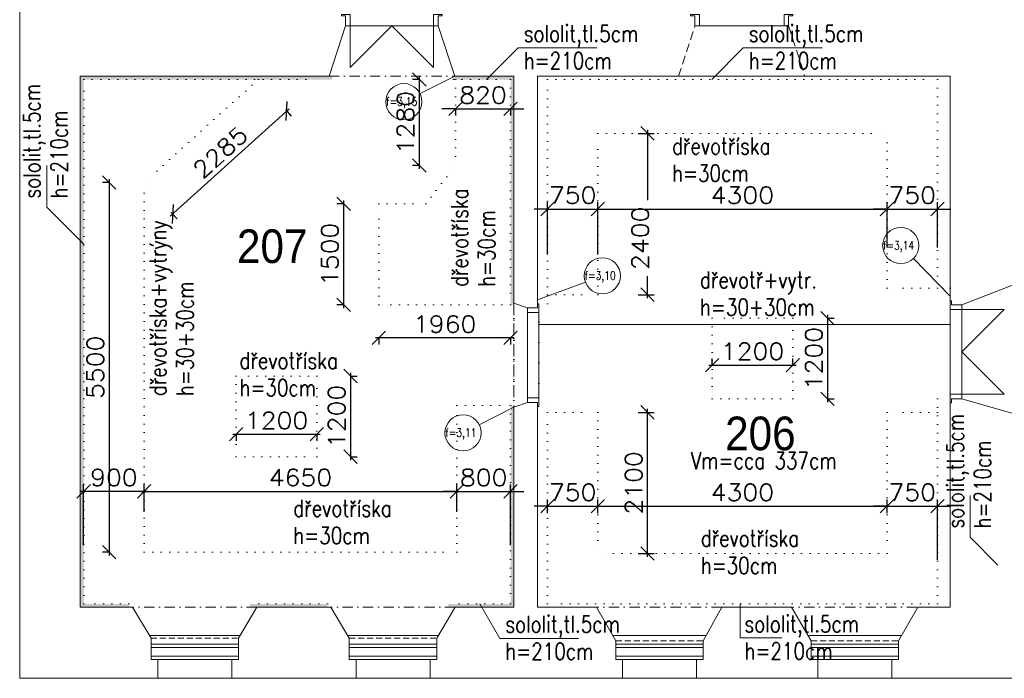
# Model space of a CAD drawing. Header units: millimetres. Extents: x 51292 to 288261, y 1680 to 40825.
# Tile 1 of 10: x 52996 to 67641, y 11564 to 21360. Entities that reach past the tile are written whole.
import ezdxf

# ---------------------------------------------------------------- set-up
doc = ezdxf.new("R2010")
doc.units = ezdxf.units.MM
for name, pattern in [('TEČKOVANÁ', [6.35, 0, -6.35]), ('ČERCHOVANÁ', [25.4, 12.7, -6.35, 0, -6.35]), ('ČÁRKOVANÁ', [19.05, 12.7, -6.35])]:
    doc.linetypes.add(name, pattern=pattern)
for name, color, linetype, lineweight in [('Bourání', 6, 'TEČKOVANÁ', 13), ('Koty', 1, 'Continuous', 13), ('Okna', 150, 'Continuous', 13), ('Tenká', 7, 'Continuous', 13), ('Text', 40, 'Continuous', 13), ('výšky fabionů', 84, 'Continuous', 13), ('Čerch', 140, 'ČERCHOVANÁ', 13)]:
    doc.layers.add(name, color=color, linetype=linetype, lineweight=lineweight)
doc.styles.add('ARIAL100', font='arial.ttf', dxfattribs={"width": 0.9})
doc.styles.add('ROMANS100', font='romans.shx', dxfattribs={"width": 0.8})
doc.styles.add('Tom1', font='romans.shx', dxfattribs={"width": 1.1})
doc.dimstyles.new('Tom1-100', dxfattribs={"dimtxt": 250, "dimasz": 200, "dimexe": 100, "dimexo": 600, "dimgap": 80, "dimtad": 1, "dimdec": 0, "dimrnd": 5, "dimzin": 1, "dimtxsty": 'Tom1', "dimblk": 'OBLIQUE', "dimcen": 0.09, "dimdle": 50, "dimadec": 0, "dimazin": 0, "dimtfac": 1, "dimtdec": 0, "dimtix": 1, "dimtmove": 2, "dimatfit": 1, "dimldrblk": 'OBLIQUE', "dimfxl": 0, "dimarcsym": 0})

# ---------------------------------------------------------------- blocks, each defined once
blk = doc.blocks.new('_Oblique')
at = {"color": 0, "linetype": 'ByBlock', "lineweight": -2}
blk.add_line((-0.5, -0.5), (0.5, 0.5), dxfattribs=at)
blk = doc.blocks.new('*D19')
at = {"layer": 'Defpoints', "color": 0, "transparency": 16777216}
for p in [(58337, 17120), (60297, 17120), (58337, 16627)]:
    blk.add_point(p, dxfattribs=at)
at = {"layer": 'Koty', "color": 0, "lineweight": -2, "transparency": 16777216}
for p, q in [((60347, 16627), (58287, 16627)), ((58337, 16627), (58337, 16527)), ((60297, 16627), (60297, 16527))]:
    blk.add_line(p, q, dxfattribs=at)
at = {"layer": 'Koty', "color": 0, "lineweight": -2, "transparency": 16777216, "xscale": 200, "yscale": 200, "zscale": 200, "rotation": 180}
blk.add_blockref('_Oblique', (58337, 16627), dxfattribs=at)
at = {"layer": 'Koty', "color": 0, "lineweight": -2, "transparency": 16777216, "xscale": 200, "yscale": 200, "zscale": 200}
blk.add_blockref('_Oblique', (60297, 16627), dxfattribs=at)
at = {"layer": 'Koty', "color": 0, "transparency": 16777216, "insert": (59317, 16832), "char_height": 250, "attachment_point": 5, "style": 'Tom1'}
blk.add_mtext('1960', dxfattribs=at)
blk = doc.blocks.new('*D20')
at = {"layer": 'Defpoints', "color": 0, "transparency": 16777216}
for p in [(57815, 18620), (58337, 18620), (58337, 17120)]:
    blk.add_point(p, dxfattribs=at)
at = {"layer": 'Koty', "color": 0, "lineweight": -2, "transparency": 16777216}
for p, q in [((57815, 18620), (57715, 18620)), ((57815, 17070), (57815, 18670)), ((57815, 17120), (57715, 17120))]:
    blk.add_line(p, q, dxfattribs=at)
at = {"layer": 'Koty', "color": 0, "lineweight": -2, "transparency": 16777216, "xscale": 200, "yscale": 200, "zscale": 200}
for p, rotation in [((57815, 18620), 90), ((57815, 17120), 270)]:
    blk.add_blockref('_Oblique', p, dxfattribs=dict(at, rotation=rotation))
at = {"layer": 'Koty', "color": 0, "transparency": 16777216, "insert": (57610, 17870), "char_height": 250, "attachment_point": 5, "rotation": 90, "style": 'Tom1'}
blk.add_mtext('1500', dxfattribs=at)
blk = doc.blocks.new('*D21')
at = {"layer": 'Defpoints', "color": 0, "transparency": 16777216}
for p in [(59477, 20470), (58940, 19190), (59477, 19190)]:
    blk.add_point(p, dxfattribs=at)
at = {"layer": 'Koty', "color": 0, "lineweight": -2, "transparency": 16777216}
for p, q in [((58940, 20520), (58940, 19140)), ((58940, 20470), (58840, 20470)), ((58940, 19190), (58840, 19190))]:
    blk.add_line(p, q, dxfattribs=at)
at = {"layer": 'Koty', "color": 0, "lineweight": -2, "transparency": 16777216, "xscale": 200, "yscale": 200, "zscale": 200}
for p, rotation in [((58940, 20470), 90), ((58940, 19190), 270)]:
    blk.add_blockref('_Oblique', p, dxfattribs=dict(at, rotation=rotation))
at = {"layer": 'Koty', "color": 0, "transparency": 16777216, "insert": (58735, 19830), "char_height": 250, "attachment_point": 5, "rotation": 90, "style": 'Tom1'}
blk.add_mtext('1280', dxfattribs=at)
blk = doc.blocks.new('*D22')
at = {"layer": 'Defpoints', "color": 0, "transparency": 16777216}
for p in [(56546, 20470), (56967, 20002), (54847, 18940)]:
    blk.add_point(p, dxfattribs=at)
at = {"layer": 'Koty', "color": 0, "lineweight": -2, "transparency": 16777216}
for p, q in [((55232, 18439), (57005, 20035)), ((56948, 20024), (57034, 19927)), ((55249, 18494), (55336, 18398))]:
    blk.add_line(p, q, dxfattribs=at)
at = {"layer": 'Koty', "color": 0, "lineweight": -2, "transparency": 16777216, "xscale": 200, "yscale": 200, "zscale": 200}
for p, rotation in [((56967, 20002), 41.99917442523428), ((55269, 18472), 221.9991744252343)]:
    blk.add_blockref('_Oblique', p, dxfattribs=dict(at, rotation=rotation))
at = {"layer": 'Koty', "color": 0, "transparency": 16777216, "insert": (55981, 19389), "char_height": 250, "attachment_point": 5, "rotation": 41.9992, "style": 'Tom1'}
blk.add_mtext('2285', dxfattribs=at)
blk = doc.blocks.new('*D23')
at = {"layer": 'Defpoints', "color": 0, "transparency": 16777216}
for p in [(54847, 18940), (54325, 13440), (54847, 13440)]:
    blk.add_point(p, dxfattribs=at)
at = {"layer": 'Koty', "color": 0, "lineweight": -2, "transparency": 16777216}
for p, q in [((54325, 18940), (54225, 18940)), ((54325, 18990), (54325, 13390)), ((54325, 13440), (54225, 13440))]:
    blk.add_line(p, q, dxfattribs=at)
at = {"layer": 'Koty', "color": 0, "lineweight": -2, "transparency": 16777216, "xscale": 200, "yscale": 200, "zscale": 200}
for p, rotation in [((54325, 18940), 90), ((54325, 13440), 270)]:
    blk.add_blockref('_Oblique', p, dxfattribs=dict(at, rotation=rotation))
at = {"layer": 'Koty', "color": 0, "transparency": 16777216, "insert": (54120, 16190), "char_height": 250, "attachment_point": 5, "rotation": 90, "style": 'Tom1'}
blk.add_mtext('5500', dxfattribs=at)
blk = doc.blocks.new('*D24')
at = {"layer": 'Defpoints', "color": 0, "transparency": 16777216}
for p in [(59497, 14345), (54847, 13440), (59497, 13440)]:
    blk.add_point(p, dxfattribs=at)
at = {"layer": 'Koty', "color": 0, "lineweight": -2, "transparency": 16777216}
for p, q in [((54847, 14040), (54847, 14445)), ((59497, 14040), (59497, 14445)), ((54797, 14345), (59547, 14345))]:
    blk.add_line(p, q, dxfattribs=at)
at = {"layer": 'Koty', "color": 0, "lineweight": -2, "transparency": 16777216, "xscale": 200, "yscale": 200, "zscale": 200, "rotation": 180}
blk.add_blockref('_Oblique', (54847, 14345), dxfattribs=at)
at = {"layer": 'Koty', "color": 0, "lineweight": -2, "transparency": 16777216, "xscale": 200, "yscale": 200, "zscale": 200}
blk.add_blockref('_Oblique', (59497, 14345), dxfattribs=at)
at = {"layer": 'Koty', "color": 0, "transparency": 16777216, "insert": (57172, 14550), "char_height": 250, "attachment_point": 5, "style": 'Tom1'}
blk.add_mtext('4650', dxfattribs=at)
blk = doc.blocks.new('*D25')
at = {"layer": 'Defpoints', "color": 0, "transparency": 16777216}
for p in [(60297, 14345), (59497, 13440), (60297, 12670)]:
    blk.add_point(p, dxfattribs=at)
at = {"layer": 'Koty', "color": 0, "lineweight": -2, "transparency": 16777216}
for p, q in [((59497, 14040), (59497, 14445)), ((60297, 13545), (60297, 14445)), ((59497, 14345), (59297, 14345)), ((59497, 14345), (60297, 14345)), ((60297, 14345), (60497, 14345))]:
    blk.add_line(p, q, dxfattribs=at)
at = {"layer": 'Koty', "color": 0, "lineweight": -2, "transparency": 16777216, "xscale": 200, "yscale": 200, "zscale": 200}
blk.add_blockref('_Oblique', (59497, 14345), dxfattribs=at)
at = {"layer": 'Koty', "color": 0, "lineweight": -2, "transparency": 16777216, "xscale": 200, "yscale": 200, "zscale": 200, "rotation": 180}
blk.add_blockref('_Oblique', (60297, 14345), dxfattribs=at)
at = {"layer": 'Koty', "color": 0, "transparency": 16777216, "insert": (59897, 14550), "char_height": 250, "attachment_point": 5, "style": 'Tom1'}
blk.add_mtext('800', dxfattribs=at)
blk = doc.blocks.new('*D26')
at = {"layer": 'Defpoints', "color": 0, "transparency": 16777216}
for p in [(53947, 14345), (54847, 13440), (53947, 12670)]:
    blk.add_point(p, dxfattribs=at)
at = {"layer": 'Koty', "color": 0, "lineweight": -2, "transparency": 16777216}
for p, q in [((53947, 13545), (53947, 14445)), ((54847, 14040), (54847, 14445)), ((54897, 14345), (53897, 14345))]:
    blk.add_line(p, q, dxfattribs=at)
at = {"layer": 'Koty', "color": 0, "lineweight": -2, "transparency": 16777216, "xscale": 200, "yscale": 200, "zscale": 200, "rotation": 180}
blk.add_blockref('_Oblique', (53947, 14345), dxfattribs=at)
at = {"layer": 'Koty', "color": 0, "lineweight": -2, "transparency": 16777216, "xscale": 200, "yscale": 200, "zscale": 200}
blk.add_blockref('_Oblique', (54847, 14345), dxfattribs=at)
at = {"layer": 'Koty', "color": 0, "transparency": 16777216, "insert": (54397, 14550), "char_height": 250, "attachment_point": 5, "style": 'Tom1'}
blk.add_mtext('900', dxfattribs=at)
blk = doc.blocks.new('*D27')
at = {"layer": 'Defpoints', "color": 0, "transparency": 16777216}
for p in [(57417, 16060), (57417, 14860), (57916, 14860)]:
    blk.add_point(p, dxfattribs=at)
at = {"layer": 'Koty', "color": 0, "lineweight": -2, "transparency": 16777216}
for p, q in [((57916, 16110), (57916, 14810)), ((57916, 16060), (58016, 16060)), ((57916, 14860), (58016, 14860))]:
    blk.add_line(p, q, dxfattribs=at)
at = {"layer": 'Koty', "color": 0, "lineweight": -2, "transparency": 16777216, "xscale": 200, "yscale": 200, "zscale": 200}
for p, rotation in [((57916, 16060), 90), ((57916, 14860), 270)]:
    blk.add_blockref('_Oblique', p, dxfattribs=dict(at, rotation=rotation))
at = {"layer": 'Koty', "color": 0, "transparency": 16777216, "insert": (57711, 15460), "char_height": 250, "attachment_point": 5, "rotation": 90, "style": 'Tom1'}
blk.add_mtext('1200', dxfattribs=at)
blk = doc.blocks.new('*D28')
at = {"layer": 'Defpoints', "color": 0, "transparency": 16777216}
for p in [(56217, 15460), (57417, 15460), (57417, 15194)]:
    blk.add_point(p, dxfattribs=at)
at = {"layer": 'Koty', "color": 0, "lineweight": -2, "transparency": 16777216}
for p, q in [((56167, 15194), (57467, 15194)), ((56217, 15194), (56217, 15094)), ((57417, 15194), (57417, 15094))]:
    blk.add_line(p, q, dxfattribs=at)
at = {"layer": 'Koty', "color": 0, "lineweight": -2, "transparency": 16777216, "xscale": 200, "yscale": 200, "zscale": 200, "rotation": 180}
blk.add_blockref('_Oblique', (56217, 15194), dxfattribs=at)
at = {"layer": 'Koty', "color": 0, "lineweight": -2, "transparency": 16777216, "xscale": 200, "yscale": 200, "zscale": 200}
blk.add_blockref('_Oblique', (57417, 15194), dxfattribs=at)
at = {"layer": 'Koty', "color": 0, "transparency": 16777216, "insert": (56817, 15399), "char_height": 250, "attachment_point": 5, "style": 'Tom1'}
blk.add_mtext('1200', dxfattribs=at)
blk = doc.blocks.new('*D29')
at = {"layer": 'Defpoints', "color": 0, "transparency": 16777216}
for p in [(59477, 20470), (60297, 20470), (60297, 20033)]:
    blk.add_point(p, dxfattribs=at)
at = {"layer": 'Koty', "color": 0, "lineweight": -2, "transparency": 16777216}
for p, q in [((59477, 20033), (59277, 20033)), ((59477, 20033), (59477, 19933)), ((59477, 20033), (60297, 20033)), ((60297, 20033), (60297, 19933)), ((60297, 20033), (60497, 20033))]:
    blk.add_line(p, q, dxfattribs=at)
at = {"layer": 'Koty', "color": 0, "lineweight": -2, "transparency": 16777216, "xscale": 200, "yscale": 200, "zscale": 200}
blk.add_blockref('_Oblique', (59477, 20033), dxfattribs=at)
at = {"layer": 'Koty', "color": 0, "lineweight": -2, "transparency": 16777216, "xscale": 200, "yscale": 200, "zscale": 200, "rotation": 180}
blk.add_blockref('_Oblique', (60297, 20033), dxfattribs=at)
at = {"layer": 'Koty', "color": 0, "transparency": 16777216, "insert": (59887, 20238), "char_height": 250, "attachment_point": 5, "style": 'Tom1'}
blk.add_mtext('820', dxfattribs=at)
blk = doc.blocks.new('*D30')
at = {"layer": 'Defpoints', "color": 0, "transparency": 16777216}
for p in [(61596, 14125), (60846, 13420), (61596, 13420)]:
    blk.add_point(p, dxfattribs=at)
at = {"layer": 'Koty', "color": 0, "lineweight": -2, "transparency": 16777216}
for p, q in [((60846, 14020), (60846, 14225)), ((61596, 14020), (61596, 14225)), ((60846, 14125), (60646, 14125)), ((60846, 14125), (61596, 14125)), ((61596, 14125), (61796, 14125))]:
    blk.add_line(p, q, dxfattribs=at)
at = {"layer": 'Koty', "color": 0, "lineweight": -2, "transparency": 16777216, "xscale": 200, "yscale": 200, "zscale": 200}
blk.add_blockref('_Oblique', (60846, 14125), dxfattribs=at)
at = {"layer": 'Koty', "color": 0, "lineweight": -2, "transparency": 16777216, "xscale": 200, "yscale": 200, "zscale": 200, "rotation": 180}
blk.add_blockref('_Oblique', (61596, 14125), dxfattribs=at)
at = {"layer": 'Koty', "color": 0, "transparency": 16777216, "insert": (61221, 14330), "char_height": 250, "attachment_point": 5, "style": 'Tom1'}
blk.add_mtext('750', dxfattribs=at)
blk = doc.blocks.new('*D31')
at = {"layer": 'Defpoints', "color": 0, "transparency": 16777216}
for p in [(65897, 14125), (61596, 13420), (65897, 13420)]:
    blk.add_point(p, dxfattribs=at)
at = {"layer": 'Koty', "color": 0, "lineweight": -2, "transparency": 16777216}
for p, q in [((61596, 14020), (61596, 14225)), ((65897, 14020), (65897, 14225)), ((61546, 14125), (65947, 14125))]:
    blk.add_line(p, q, dxfattribs=at)
at = {"layer": 'Koty', "color": 0, "lineweight": -2, "transparency": 16777216, "xscale": 200, "yscale": 200, "zscale": 200, "rotation": 180}
blk.add_blockref('_Oblique', (61596, 14125), dxfattribs=at)
at = {"layer": 'Koty', "color": 0, "lineweight": -2, "transparency": 16777216, "xscale": 200, "yscale": 200, "zscale": 200}
blk.add_blockref('_Oblique', (65897, 14125), dxfattribs=at)
at = {"layer": 'Koty', "color": 0, "transparency": 16777216, "insert": (63746, 14330), "char_height": 250, "attachment_point": 5, "style": 'Tom1'}
blk.add_mtext('4300', dxfattribs=at)
blk = doc.blocks.new('*D32')
at = {"layer": 'Defpoints', "color": 0, "transparency": 16777216}
for p in [(66647, 14125), (65897, 13420), (66647, 12670)]:
    blk.add_point(p, dxfattribs=at)
at = {"layer": 'Koty', "color": 0, "lineweight": -2, "transparency": 16777216}
for p, q in [((65897, 14020), (65897, 14225)), ((66647, 13325), (66647, 14225)), ((65897, 14125), (65697, 14125)), ((65897, 14125), (66647, 14125)), ((66647, 14125), (66847, 14125))]:
    blk.add_line(p, q, dxfattribs=at)
at = {"layer": 'Koty', "color": 0, "lineweight": -2, "transparency": 16777216, "xscale": 200, "yscale": 200, "zscale": 200}
blk.add_blockref('_Oblique', (65897, 14125), dxfattribs=at)
at = {"layer": 'Koty', "color": 0, "lineweight": -2, "transparency": 16777216, "xscale": 200, "yscale": 200, "zscale": 200, "rotation": 180}
blk.add_blockref('_Oblique', (66647, 14125), dxfattribs=at)
at = {"layer": 'Koty', "color": 0, "transparency": 16777216, "insert": (66272, 14330), "char_height": 250, "attachment_point": 5, "style": 'Tom1'}
blk.add_mtext('750', dxfattribs=at)
blk = doc.blocks.new('*D33')
at = {"layer": 'Defpoints', "color": 0, "transparency": 16777216}
for p in [(61596, 15520), (62333, 15520), (61596, 13420)]:
    blk.add_point(p, dxfattribs=at)
at = {"layer": 'Koty', "color": 0, "lineweight": -2, "transparency": 16777216}
for p, q in [((62333, 13370), (62333, 15570)), ((62196, 15520), (62433, 15520)), ((62196, 13420), (62433, 13420))]:
    blk.add_line(p, q, dxfattribs=at)
at = {"layer": 'Koty', "color": 0, "lineweight": -2, "transparency": 16777216, "xscale": 200, "yscale": 200, "zscale": 200}
for p, rotation in [((62333, 15520), 90), ((62333, 13420), 270)]:
    blk.add_blockref('_Oblique', p, dxfattribs=dict(at, rotation=rotation))
at = {"layer": 'Koty', "color": 0, "transparency": 16777216, "insert": (62128, 14470), "char_height": 250, "attachment_point": 5, "rotation": 90, "style": 'Tom1'}
blk.add_mtext('2100', dxfattribs=at)
blk = doc.blocks.new('*D34')
at = {"layer": 'Defpoints', "color": 0, "transparency": 16777216}
for p in [(64496, 16920), (64496, 15720), (65013, 15720)]:
    blk.add_point(p, dxfattribs=at)
at = {"layer": 'Koty', "color": 0, "lineweight": -2, "transparency": 16777216}
for p, q in [((65013, 16970), (65013, 15670)), ((65013, 16920), (65113, 16920)), ((65013, 15720), (65113, 15720))]:
    blk.add_line(p, q, dxfattribs=at)
at = {"layer": 'Koty', "color": 0, "lineweight": -2, "transparency": 16777216, "xscale": 200, "yscale": 200, "zscale": 200}
for p, rotation in [((65013, 16920), 90), ((65013, 15720), 270)]:
    blk.add_blockref('_Oblique', p, dxfattribs=dict(at, rotation=rotation))
at = {"layer": 'Koty', "color": 0, "transparency": 16777216, "insert": (64808, 16320), "char_height": 250, "attachment_point": 5, "rotation": 90, "style": 'Tom1'}
blk.add_mtext('1200', dxfattribs=at)
blk = doc.blocks.new('*D35')
at = {"layer": 'Defpoints', "color": 0, "transparency": 16777216}
for p in [(64496, 16222), (63296, 15720), (64496, 15720)]:
    blk.add_point(p, dxfattribs=at)
at = {"layer": 'Koty', "color": 0, "lineweight": -2, "transparency": 16777216}
for p, q in [((63296, 16222), (63296, 16322)), ((64496, 16222), (64496, 16322)), ((63246, 16222), (64546, 16222))]:
    blk.add_line(p, q, dxfattribs=at)
at = {"layer": 'Koty', "color": 0, "lineweight": -2, "transparency": 16777216, "xscale": 200, "yscale": 200, "zscale": 200, "rotation": 180}
blk.add_blockref('_Oblique', (63296, 16222), dxfattribs=at)
at = {"layer": 'Koty', "color": 0, "lineweight": -2, "transparency": 16777216, "xscale": 200, "yscale": 200, "zscale": 200}
blk.add_blockref('_Oblique', (64496, 16222), dxfattribs=at)
at = {"layer": 'Koty', "color": 0, "transparency": 16777216, "insert": (63896, 16427), "char_height": 250, "attachment_point": 5, "style": 'Tom1'}
blk.add_mtext('1200', dxfattribs=at)
blk = doc.blocks.new('*D36')
at = {"layer": 'Defpoints', "color": 0, "transparency": 16777216}
for p in [(61596, 18544), (60846, 17270), (61596, 17270)]:
    blk.add_point(p, dxfattribs=at)
at = {"layer": 'Koty', "color": 0, "lineweight": -2, "transparency": 16777216}
for p, q in [((60846, 17870), (60846, 18644)), ((61596, 17870), (61596, 18644)), ((60846, 18544), (60646, 18544)), ((60846, 18544), (61596, 18544)), ((61596, 18544), (61796, 18544))]:
    blk.add_line(p, q, dxfattribs=at)
at = {"layer": 'Koty', "color": 0, "lineweight": -2, "transparency": 16777216, "xscale": 200, "yscale": 200, "zscale": 200}
blk.add_blockref('_Oblique', (60846, 18544), dxfattribs=at)
at = {"layer": 'Koty', "color": 0, "lineweight": -2, "transparency": 16777216, "xscale": 200, "yscale": 200, "zscale": 200, "rotation": 180}
blk.add_blockref('_Oblique', (61596, 18544), dxfattribs=at)
at = {"layer": 'Koty', "color": 0, "transparency": 16777216, "insert": (61221, 18749), "char_height": 250, "attachment_point": 5, "style": 'Tom1'}
blk.add_mtext('750', dxfattribs=at)
blk = doc.blocks.new('*D37')
at = {"layer": 'Defpoints', "color": 0, "transparency": 16777216}
for p in [(65897, 18544), (65897, 17370), (61596, 17270)]:
    blk.add_point(p, dxfattribs=at)
at = {"layer": 'Koty', "color": 0, "lineweight": -2, "transparency": 16777216}
for p, q in [((61596, 17870), (61596, 18644)), ((65897, 17970), (65897, 18644)), ((61546, 18544), (65947, 18544))]:
    blk.add_line(p, q, dxfattribs=at)
at = {"layer": 'Koty', "color": 0, "lineweight": -2, "transparency": 16777216, "xscale": 200, "yscale": 200, "zscale": 200, "rotation": 180}
blk.add_blockref('_Oblique', (61596, 18544), dxfattribs=at)
at = {"layer": 'Koty', "color": 0, "lineweight": -2, "transparency": 16777216, "xscale": 200, "yscale": 200, "zscale": 200}
blk.add_blockref('_Oblique', (65897, 18544), dxfattribs=at)
at = {"layer": 'Koty', "color": 0, "transparency": 16777216, "insert": (63746, 18749), "char_height": 250, "attachment_point": 5, "style": 'Tom1'}
blk.add_mtext('4300', dxfattribs=at)
blk = doc.blocks.new('*D38')
at = {"layer": 'Defpoints', "color": 0, "transparency": 16777216}
for p in [(66647, 18544), (65897, 17370), (66647, 17370)]:
    blk.add_point(p, dxfattribs=at)
at = {"layer": 'Koty', "color": 0, "lineweight": -2, "transparency": 16777216}
for p, q in [((65897, 17970), (65897, 18644)), ((66647, 17970), (66647, 18644)), ((65897, 18544), (65697, 18544)), ((65897, 18544), (66647, 18544)), ((66647, 18544), (66847, 18544))]:
    blk.add_line(p, q, dxfattribs=at)
at = {"layer": 'Koty', "color": 0, "lineweight": -2, "transparency": 16777216, "xscale": 200, "yscale": 200, "zscale": 200}
blk.add_blockref('_Oblique', (65897, 18544), dxfattribs=at)
at = {"layer": 'Koty', "color": 0, "lineweight": -2, "transparency": 16777216, "xscale": 200, "yscale": 200, "zscale": 200, "rotation": 180}
blk.add_blockref('_Oblique', (66647, 18544), dxfattribs=at)
at = {"layer": 'Koty', "color": 0, "transparency": 16777216, "insert": (66272, 18749), "char_height": 250, "attachment_point": 5, "style": 'Tom1'}
blk.add_mtext('750', dxfattribs=at)
blk = doc.blocks.new('*D39')
at = {"layer": 'Defpoints', "color": 0, "transparency": 16777216}
for p in [(61596, 19670), (61596, 17270), (62335, 17270)]:
    blk.add_point(p, dxfattribs=at)
at = {"layer": 'Koty', "color": 0, "lineweight": -2, "transparency": 16777216}
for p, q in [((62196, 19670), (62435, 19670)), ((62335, 19720), (62335, 18674)), ((62335, 17220), (62335, 17545)), ((62196, 17270), (62435, 17270))]:
    blk.add_line(p, q, dxfattribs=at)
at = {"layer": 'Koty', "color": 0, "lineweight": -2, "transparency": 16777216, "xscale": 200, "yscale": 200, "zscale": 200}
for p, rotation in [((62335, 19670), 90), ((62335, 17270), 270)]:
    blk.add_blockref('_Oblique', p, dxfattribs=dict(at, rotation=rotation))
at = {"layer": 'Koty', "color": 0, "transparency": 16777216, "insert": (62226, 18109), "char_height": 250, "attachment_point": 5, "rotation": 90, "style": 'Tom1'}
blk.add_mtext('2400', dxfattribs=at)

msp = doc.modelspace()

# ---------------------------------------------------------------- hatches: boundary and pattern name
at = {"layer": 'Bourání'}
h = msp.add_hatch(dxfattribs=at)
h.set_pattern_fill('OMITKA', color=256, scale=100, style=0)
h.set_pattern_definition([(45, (0, 0), (-70.71068, 70.71068), [0, -100])])
h.paths.add_polyline_path([(57646.1, 20519.5), (53897.4, 20519.5), (53897.4, 18069.6), (53947.4, 18019.6), (53947.4, 20469.5), (57646.1, 20469.5)])
h.paths.add_polyline_path([(53947.4, 18019.6), (53897.4, 18069.6), (53897.4, 12620.1), (54621.3, 12620.1), (54621.3, 12670.1), (53947.4, 12670.1)])
h.paths.add_polyline_path([(57572, 12670.1), (56420.5, 12670.1), (56420.5, 12620.1), (57572, 12620.1)])
h.paths.add_polyline_path([(59839.8, 12670.1), (59371.1, 12670.1), (59371.1, 12620.1), (59868.6, 12620.1)])
h.paths.add_polyline_path([(60346.9, 15619.4), (60346.9, 15621.5), (60296.9, 15619.4), (60296.9, 12670.1), (59839.8, 12670.1), (59868.6, 12620.1), (60346.9, 12620.1)])
h.paths.add_polyline_path([(60346.9, 20519.5), (59990.9, 20519.5), (59940.9, 20469.5), (60296.9, 20469.5), (60296.9, 17120.2), (60346.9, 17120.2)])
h.paths.add_polyline_path([(59990.9, 20519.5), (59447.3, 20519.5), (59447.3, 20469.5), (59940.9, 20469.5)])

# ---------------------------------------------------------------- linework, layer by layer
at = {"layer": 'Bourání', "ltscale": 20}
for p, q in [((59447.3, 20469.5), (59447.3, 20519.5)), ((53947.4, 20469.5), (57456.8, 20469.5)), ((53947.4, 12670.1), (53947.4, 20469.5)), ((56546.1, 20469.5), (54847.4, 18940.1)), ((59447.3, 20469.5), (60296.9, 20469.5)), ((59476.9, 20469.5), (59476.9, 19189.5)), ((60296.9, 20469.5), (60296.9, 17120.2)), ((60845.7, 20469.5), (66646.9, 20469.5)), ((60845.7, 17134.9), (60845.7, 20469.5)), ((66646.9, 20469.5), (66646.9, 17369.5)), ((61595.7, 17270), (61595.7, 19669.5)), ((61595.7, 19669.5), (65896.9, 19669.5)), ((65896.9, 17369.5), (65896.9, 19669.5)), ((59036.9, 18620.2), (59476.9, 19189.5)), ((54847.4, 13440.1), (54847.4, 18940.1)), ((58336.9, 17120.2), (58336.9, 18620.2)), ((58336.9, 18620.2), (59036.9, 18620.2)), ((66646.9, 17369.5), (65896.9, 17369.5)), ((60845.7, 17270), (61595.7, 17270)), ((60296.9, 17120.2), (58336.9, 17120.2)), ((60346.9, 17120.2), (60296.9, 17120.2)), ((60795.7, 17134.9), (60845.7, 17134.9)), ((66646.9, 15721), (66646.9, 12670.1)), ((66696.9, 15721), (66646.9, 15721)), ((59497.4, 13440.1), (59497.4, 15619.4)), ((59497.4, 15619.4), (60296.9, 15619.4)), ((60346.9, 15621.5), (60296.9, 15619.4)), ((60296.9, 15619.4), (60296.9, 12670.1)), ((60845.7, 15585.3), (60795.7, 15585.3)), ((60845.7, 12670.1), (60845.7, 15585.3)), ((60845.7, 15520.1), (61595.7, 15520.1)), ((61595.7, 15520.1), (61595.7, 13420.1)), ((66646.9, 15520.1), (65896.9, 15520.1)), ((65896.9, 15520.1), (65896.9, 13420.1)), ((54847.4, 13440.1), (59497.4, 13440.1)), ((65896.9, 13420.1), (61595.7, 13420.1)), ((54621.3, 12670.1), (53947.4, 12670.1)), ((57572, 12670.1), (56420.5, 12670.1)), ((60296.9, 12670.1), (59371.1, 12670.1)), ((66646.9, 12670.1), (60845.7, 12670.1))]:
    msp.add_line(p, q, dxfattribs=at)
at = {"layer": 'Bourání', "ltscale": 15}
msp.add_line((66836.9, 17369.5), (66646.9, 17369.5), dxfattribs=at)
at = {"layer": 'Bourání', "ltscale": 20}
for points in [[(63295.7, 15720.1), (64495.7, 15720.1), (64495.7, 16920.1), (63295.7, 16920.1)], [(56217.4, 14860.1), (57417.4, 14860.1), (57417.4, 16060.1), (56217.4, 16060.1)]]:
    msp.add_lwpolyline(points, close=True, dxfattribs=at)
at = {"layer": 'Koty'}
msp.add_line((66836.9, 16826.5), (60717.5, 16826.5), dxfattribs=at)
at = {"layer": 'Okna'}
for p, q in [((57912, 21269.1), (59152, 21269.1)), ((58532, 21269.1), (57912, 20649.1)), ((57912, 20649.1), (57912, 21269.1)), ((58532, 21269.1), (59152, 20649.1)), ((59152, 20649.1), (59152, 21269.1)), ((60546.9, 17004.8), (60546.9, 15734.8)), ((60717.5, 15734.8), (60717.5, 17004.8)), ((66836.9, 17050.6), (66836.9, 15790.6)), ((67007.5, 15790.6), (67007.5, 17050.6)), ((67007.5, 16420.6), (67637.5, 17050.6)), ((67637.5, 17050.6), (67007.5, 17050.6)), ((67007.5, 16420.6), (67637.5, 15790.6)), ((67637.5, 15790.6), (67007.5, 15790.6)), ((55048.4, 11564.2), (56149, 11564.2)), ((57998.4, 11564.2), (59099, 11564.2)), ((61962.1, 11564.2), (63062.8, 11564.2)), ((64866.6, 11564.2), (65967.2, 11564.2))]:
    msp.add_line(p, q, dxfattribs=at)
for points in [[(57912, 21419.1), (57912, 21419.1), (57912, 21439.6), (57781.9, 21439.6), (57781.9, 21419.1), (57842.3, 21419.1), (57842.3, 21269.1), (57912, 21269.1), (57912, 21439.6)], [(59152, 21269.1), (59152, 21419.1), (59152, 21439.6), (59281.9, 21439.6), (59281.9, 21419.1), (59222.3, 21419.1), (59222.3, 21269.1), (59152, 21269.1), (59152, 21439.6)], [(63105.4, 21269.1), (63105.4, 21419.1), (63105.4, 21439.1), (62975.4, 21439.1), (62975.4, 21419.1), (63040.4, 21419.1), (63040.4, 21269.1), (63105.4, 21269.1)], [(64365.4, 21269.1), (64365.4, 21419.1), (64365.4, 21439.1), (64495.4, 21439.1), (64495.4, 21419.1), (64430.4, 21419.1), (64430.4, 21269.1), (64365.4, 21269.1)], [(67007.5, 17050.6), (66857.5, 17050.6), (66836.9, 17050.6), (66836.9, 17180.5), (66857.5, 17180.5), (66857.5, 17120.9), (67007.5, 17120.9), (67007.5, 17050.6), (66836.9, 17050.6)], [(60696.9, 17004.8), (60696.9, 17004.8), (60717.5, 17004.8), (60717.5, 17134.9), (60696.9, 17134.9), (60696.9, 17074.5), (60546.9, 17074.5), (60546.9, 17004.8), (60717.5, 17004.8)], [(60546.9, 15734.8), (60696.9, 15734.8), (60717.5, 15734.8), (60717.5, 15604.9), (60696.9, 15604.9), (60696.9, 15664.5), (60546.9, 15664.5), (60546.9, 15734.8), (60717.5, 15734.8)], [(66857.5, 15790.6), (66857.5, 15790.6), (66836.9, 15790.6), (66836.9, 15660.5), (66857.5, 15660.5), (66857.5, 15720.9), (67007.5, 15720.9), (67007.5, 15790.6), (66836.9, 15790.6)]]:
    msp.add_lwpolyline(points, dxfattribs=at)
for points in [[(64365.4, 21269.1), (64365.4, 21269.1), (63105.4, 21269.1), (63105.4, 21269.1)], [(54923.2, 12200.1), (54923.2, 12200.1), (56274.3, 12200.1), (56274.3, 12200.1)], [(57873.2, 12200.1), (57873.2, 12200.1), (59224.3, 12200.1), (59224.3, 12200.1)], [(61817, 12200.1), (61817, 12200.1), (63206.3, 12200.1), (63206.3, 12200.1)], [(64721.4, 12200.1), (64721.4, 12200.1), (66110.8, 12200.1), (66110.8, 12200.1)], [(54948.9, 12074.2), (54948.9, 12074.2), (56248.6, 12074.2), (56248.6, 12074.2)], [(54948.9, 12024.2), (54948.9, 12024.2), (56248.6, 12024.2), (56248.6, 12024.2)], [(57898.9, 12074.2), (57898.9, 12074.2), (59198.6, 12074.2), (59198.6, 12074.2)], [(57898.9, 12024.2), (57898.9, 12024.2), (59198.6, 12024.2), (59198.6, 12024.2)], [(61862.7, 12074.2), (61862.7, 12074.2), (63162.3, 12074.2), (63162.3, 12074.2)], [(61862.7, 12024.2), (61862.7, 12024.2), (63162.3, 12024.2), (63162.3, 12024.2)], [(64767.1, 12074.2), (64767.1, 12074.2), (66066.7, 12074.2), (66066.7, 12074.2)], [(64767.1, 12024.2), (64767.1, 12024.2), (66066.7, 12024.2), (66066.7, 12024.2)], [(54948.9, 11894.2), (54948.9, 11894.2), (56248.6, 11894.2), (56248.6, 11894.2)], [(57898.9, 11894.2), (57898.9, 11894.2), (59198.6, 11894.2), (59198.6, 11894.2)], [(61862.7, 11894.2), (61862.7, 11894.2), (63162.3, 11894.2), (63162.3, 11894.2)], [(64767.1, 11894.2), (64767.1, 11894.2), (66066.7, 11894.2), (66066.7, 11894.2)], [(54948.9, 11844.2), (54948.9, 11844.2), (56248.6, 11844.2), (56248.6, 11844.2)], [(57898.9, 11844.2), (57898.9, 11844.2), (59198.6, 11844.2), (59198.6, 11844.2)], [(61862.7, 11844.2), (61862.7, 11844.2), (63162.3, 11844.2), (63162.3, 11844.2)], [(64767.1, 11844.2), (64767.1, 11844.2), (66066.7, 11844.2), (66066.7, 11844.2)]]:
    msp.add_open_spline(points, degree=3, dxfattribs=at)
at = {"layer": 'Tenká'}
for p, q in [((52995.7, 34744.3), (52995.7, 11564.2)), ((57596.9, 20519.5), (57842.3, 21269.1)), ((59222.3, 21269.1), (59466.9, 20519.5)), ((53897.4, 12620.1), (53897.4, 20519.5)), ((53897.4, 20519.5), (57596.9, 20519.5)), ((59466.9, 20519.5), (60346.9, 20519.5)), ((60346.9, 20519.5), (60346.9, 17120.2)), ((60696.9, 17074.5), (60696.9, 20519.5)), ((60696.9, 20519.5), (66836.9, 20519.5)), ((66836.9, 20519.5), (66836.9, 17120.2)), ((67007.5, 17120.9), (67785.9, 17420.4)), ((60346.9, 17144.8), (60546.9, 17074.5)), ((66836.9, 15721), (66836.9, 12620.1)), ((67785.9, 15499.6), (67007.5, 15720.9)), ((60346.9, 15594.8), (60546.9, 15664.5)), ((60346.9, 15619.4), (60346.9, 12620.1)), ((60696.9, 12620.1), (60696.9, 15664.5)), ((54673.7, 12620.1), (53897.4, 12620.1)), ((54948.9, 12160.1), (54673.7, 12620.1)), ((56248.6, 12160.1), (56523.7, 12620.1)), ((57623.7, 12620.1), (56523.7, 12620.1)), ((57898.9, 12160.1), (57623.7, 12620.1)), ((59198.6, 12160.1), (59473.7, 12620.1)), ((60346.9, 12620.1), (59473.7, 12620.1)), ((61576.9, 12620.1), (60696.9, 12620.1)), ((61862.7, 12120.1), (61576.9, 12620.1)), ((63162.8, 12120.1), (63437.5, 12620.1)), ((64476.9, 12620.1), (63437.5, 12620.1)), ((64767.1, 12120.1), (64476.9, 12620.1)), ((66067.2, 12120.1), (66356.9, 12620.1)), ((66836.9, 12620.1), (66356.9, 12620.1)), ((54948.9, 12160.1), (54948.9, 11844.2)), ((56248.6, 11844.2), (56248.6, 12160.1)), ((57898.9, 12160.1), (57898.9, 11844.2)), ((59198.6, 11844.2), (59198.6, 12160.1)), ((61862.7, 12120.1), (61862.7, 11844.2)), ((63162.3, 11844.2), (63162.8, 12120.1)), ((64767.1, 12120.1), (64767.1, 11844.2)), ((66066.7, 11844.2), (66067.2, 12120.1)), ((54948.9, 11844.2), (55048.4, 11844.2)), ((55048.4, 11844.2), (55048.4, 11644.7)), ((55048.4, 11564.2), (55048.4, 11844.2)), ((56149, 11644.7), (56149, 11844.2)), ((56149, 11564.2), (56149, 11844.2)), ((56149.1, 11844.2), (56248.6, 11844.2)), ((57898.9, 11844.2), (57998.4, 11844.2)), ((57998.4, 11844.2), (57998.4, 11644.7)), ((57998.4, 11564.2), (57998.4, 11844.2)), ((59099, 11644.7), (59099, 11844.2)), ((59099, 11564.2), (59099, 11844.2)), ((59099.1, 11844.2), (59198.6, 11844.2)), ((61862.7, 11844.2), (61962.2, 11844.2)), ((61962.2, 11844.2), (61962.1, 11644.7)), ((61962.1, 11564.2), (61962.2, 11844.2)), ((63062.8, 11644.7), (63062.8, 11844.2)), ((63062.8, 11844.2), (63162.3, 11844.2)), ((63062.8, 11564.2), (63062.8, 11844.2)), ((64767.1, 11844.2), (64866.6, 11844.2)), ((64866.6, 11844.2), (64866.6, 11644.7)), ((64866.6, 11564.2), (64866.6, 11844.2)), ((65967.2, 11644.7), (65967.2, 11844.2)), ((65967.2, 11844.2), (66066.7, 11844.2)), ((65967.2, 11564.2), (65967.2, 11844.2)), ((65820.6, 11564.2), (52995.7, 11564.2)), ((65967.2, 11564.2), (97894.5, 11564.2))]:
    msp.add_line(p, q, dxfattribs=at)
at = {"layer": 'Tenká', "linetype": 'ČÁRKOVANÁ', "ltscale": 10}
for p, q in [((62795, 20519.5), (63040.4, 21269.1)), ((64430.4, 21269.1), (64675, 20519.5))]:
    msp.add_line(p, q, dxfattribs=at)
at = {"layer": 'Tenká', "linetype": 'ČÁRKOVANÁ', "ltscale": 7}
for points in [[(54948.9, 12160.1), (54948.9, 12160.1), (56248.6, 12160.1), (56248.6, 12160.1)], [(57898.9, 12160.1), (57898.9, 12160.1), (59198.6, 12160.1), (59198.6, 12160.1)], [(61862.7, 12120.1), (61862.7, 12120.1), (63162.3, 12120.1), (63162.3, 12120.1)], [(64767.1, 12120.1), (64767.1, 12120.1), (66066.7, 12120.1), (66066.7, 12120.1)]]:
    msp.add_open_spline(points, degree=3, dxfattribs=at)
at = {"layer": 'Text'}
for p, q in [((60411.1, 20939.7), (59940.9, 20469.5)), ((61582.2, 20939.7), (60411.1, 20939.7)), ((63759.1, 20939.7), (63288.9, 20469.5)), ((64930.2, 20939.7), (63759.1, 20939.7)), ((53397.3, 19189.9), (53397.3, 18569.7)), ((53397.3, 18569.7), (53947.4, 18019.6)), ((67133.7, 14281.7), (67133.7, 13661.5)), ((67133.7, 13661.5), (67547, 13248.2)), ((60137.2, 12155), (59839.8, 12670.1)), ((63713.8, 12167.4), (63713.8, 12670.1)), ((64332.5, 12167.4), (63713.8, 12167.4)), ((61308.2, 12155), (60137.2, 12155))]:
    msp.add_line(p, q, dxfattribs=at)
at = {"layer": 'výšky fabionů'}
for p, q in [((58950.9, 20261), (59466.9, 20519.5)), ((66288.9, 17807.9), (66836.9, 17247.2)), ((61410, 17458.2), (60696.9, 17194)), ((59830.9, 15336.3), (60346.9, 15594.8))]:
    msp.add_line(p, q, dxfattribs=at)
for centre in [(58710.3, 20140.6), (66100.9, 18000.3), (61662.3, 17551.7), (59590.3, 15215.8)]:
    msp.add_circle(centre, 269, dxfattribs=at)
at = {"layer": 'Čerch', "ltscale": 12}
for p, q in [((57596.9, 20519.5), (59466.9, 20519.5)), ((60346.9, 17144.8), (60346.9, 15594.8)), ((60346.9, 17120.2), (60346.9, 15619.4)), ((60717.5, 15721), (60717.5, 17020.7)), ((56523.7, 12620.1), (54673.7, 12620.1)), ((59473.7, 12620.1), (57623.7, 12620.1)), ((63437.5, 12620.1), (61587.5, 12620.1)), ((66341.9, 12620.1), (64491.9, 12620.1))]:
    msp.add_line(p, q, dxfattribs=at)

# ---------------------------------------------------------------- texts
at = {"layer": 'Text'}
for s, height, style, width, p in [('sololit,tl.5cm', 250, 'ROMANS100', 0.8, (60492.9, 21030.3)), ('sololit,tl.5cm', 250, 'ROMANS100', 0.8, (63840.9, 21030.3)), ('h=210cm', 250, 'ROMANS100', 0.8, (60492.9, 20625.6)), ('h=210cm', 250, 'ROMANS100', 0.8, (63840.9, 20625.6)), ('dřevotříska', 250, 'ROMANS100', 0.8, (62699.4, 19355.9)), ('h=30cm', 250, 'ROMANS100', 0.8, (62699.4, 18951.2)), ('207', 500, 'ARIAL100', 0.9, (56227.7, 17740.9)), ('dřevotř+vytr.', 250, 'ROMANS100', 0.8, (63115, 17364.7)), ('h=30+30cm', 250, 'ROMANS100', 0.8, (63115, 16960)), ('dřevotříska', 250, 'ROMANS100', 0.8, (56265, 16166.6)), ('h=30cm', 250, 'ROMANS100', 0.8, (56265, 15761.8)), ('206', 500, 'ARIAL100', 0.9, (63488.9, 14956.7)), ('Vm=cca 337cm', 250, 'ROMANS100', 0.8, (62980, 14677)), ('dřevotříska', 250, 'ROMANS100', 0.8, (57066, 13967.6)), ('h=30cm', 250, 'ROMANS100', 0.8, (57066, 13562.9)), ('dřevotříska', 250, 'ROMANS100', 0.8, (63126.1, 13522.9)), ('h=30cm', 250, 'ROMANS100', 0.8, (63126.1, 13118.1)), ('sololit,tl.5cm', 250, 'ROMANS100', 0.8, (60218.9, 12245.6)), ('sololit,tl.5cm', 250, 'ROMANS100', 0.8, (63776.9, 12249.9)), ('h=210cm', 250, 'ROMANS100', 0.8, (60218.9, 11840.8)), ('h=210cm', 250, 'ROMANS100', 0.8, (63776.9, 11845.1))]:
    msp.add_text(s, height=height, dxfattribs=dict(at, style=style, width=width)).set_placement(p)
at = {"layer": 'Text', "style": 'ROMANS100', "width": 0.8}
for s, p in [('sololit,tl.5cm', (53302.1, 18700.1)), ('h=210cm', (53706.9, 18700.1)), ('dřevotříska', (59661.8, 17385.4)), ('dřevotříska+vytrýny', (55175.4, 15761.9)), ('h=30cm', (60066.6, 17385.4)), ('h=30+30cm', (55580.1, 15761.9)), ('sololit,tl.5cm', (67038.4, 13791.9)), ('h=210cm', (67443.2, 13791.9))]:
    msp.add_text(s, height=250, rotation=90, dxfattribs=at).set_placement(p)
at = {"layer": 'výšky fabionů', "style": 'ROMANS100', "width": 0.8}
for s, p in [('f=3,15', (58447.5, 20080.5)), ('f=3,14', (65838.1, 17940.3)), ('f=3,10', (61399.5, 17491.6)), ('f=3,11', (59327.5, 15155.7))]:
    msp.add_text(s, height=125, rotation=0.00156, dxfattribs=at).set_placement(p)

# ---------------------------------------------------------------- dimensions: what is measured, and where the dimension line sits
at = {"layer": 'Koty'}
for base, p1, p2, picture, middle in [((58940.4, 19189.5), (59476.9, 20469.5), (59476.9, 19189.5), '*D21', (58735.4, 19829.5)), ((54324.8, 13440.1), (54847.4, 18940.1), (54847.4, 13440.1), '*D23', (54119.8, 16190.1)), ((57815.1, 18620.2), (58336.9, 17120.2), (58336.9, 18620.2), '*D20', (57610.1, 17870.2)), ((65012.7, 15720.1), (64495.7, 16920.1), (64495.7, 15720.1), '*D34', (64807.7, 16320.1)), ((57915.9, 14860.1), (57417.4, 16060.1), (57417.4, 14860.1), '*D27', (57710.9, 15460.1)), ((62333.1, 15520.1), (61595.7, 13420.1), (61595.7, 15520.1), '*D33', (62128.1, 14470.1))]:
    dim = msp.add_linear_dim(base=base, p1=p1, p2=p2, angle=90, dimstyle='Tom1-100', dxfattribs=at)
    dim.commit()
    dim.dimension.update_dxf_attribs({"geometry": picture, "text_midpoint": middle})
dim = msp.add_aligned_dim(p1=(54847.4, 18940.1), p2=(56546.1, 20469.5), distance=-629.7, dimstyle='Tom1-100', dxfattribs=at)
dim.commit()
dim.dimension.update_dxf_attribs({"geometry": '*D22', "text_midpoint": (55981, 19389.2)})
for base, p1, p2, picture, middle in [((60296.9, 20032.8), (59476.9, 20469.5), (60296.9, 20469.5), '*D29', (59886.9, 20237.8)), ((61595.7, 18544.2), (60845.7, 17270), (61595.7, 17270), '*D36', (61220.7, 18749.2)), ((65896.9, 18544.2), (61595.7, 17270), (65896.9, 17369.5), '*D37', (63746.3, 18749.2)), ((66646.9, 18544.2), (65896.9, 17369.5), (66646.9, 17369.5), '*D38', (66271.9, 18749.2)), ((58336.9, 16627.1), (60296.9, 17120.2), (58336.9, 17120.2), '*D19', (59316.9, 16832.1)), ((64495.7, 16222.4), (63295.7, 15720.1), (64495.7, 15720.1), '*D35', (63895.7, 16427.4)), ((57417.4, 15194.3), (56217.4, 15460.1), (57417.4, 15460.1), '*D28', (56817.4, 15399.3)), ((53947.4, 14345), (54847.4, 13440.1), (53947.4, 12670.1), '*D26', (54397.4, 14550)), ((59497.4, 14345), (54847.4, 13440.1), (59497.4, 13440.1), '*D24', (57172.4, 14550)), ((60296.9134, 14345.0306), (59497.4334, 13440.1202), (60296.9134, 12670.1202), '*D25', (59897.1734, 14550.0306)), ((61595.7, 14125), (60845.7, 13420.1), (61595.7, 13420.1), '*D30', (61220.7, 14330)), ((65896.9, 14125), (61595.7, 13420.1), (65896.9, 13420.1), '*D31', (63746.3, 14330)), ((66646.9, 14125), (65896.9, 13420.1), (66646.9, 12670.1), '*D32', (66271.9, 14330))]:
    dim = msp.add_linear_dim(base=base, p1=p1, p2=p2, dimstyle='Tom1-100', dxfattribs=at)
    dim.commit()
    dim.dimension.update_dxf_attribs({"geometry": picture, "text_midpoint": middle})
dim = msp.add_linear_dim(base=(62334.5444437, 17270.0202213), p1=(61595.6533976, 19669.5202213), p2=(61595.6533976, 17270.0202213), angle=90, dimstyle='Tom1-100', dxfattribs=at)
dim.commit()
dim.dimension.update_dxf_attribs({"geometry": '*D39', "text_midpoint": (62225.602147, 18109.4444099), "dimtype": 160})

doc.saveas('drawing.dxf')
